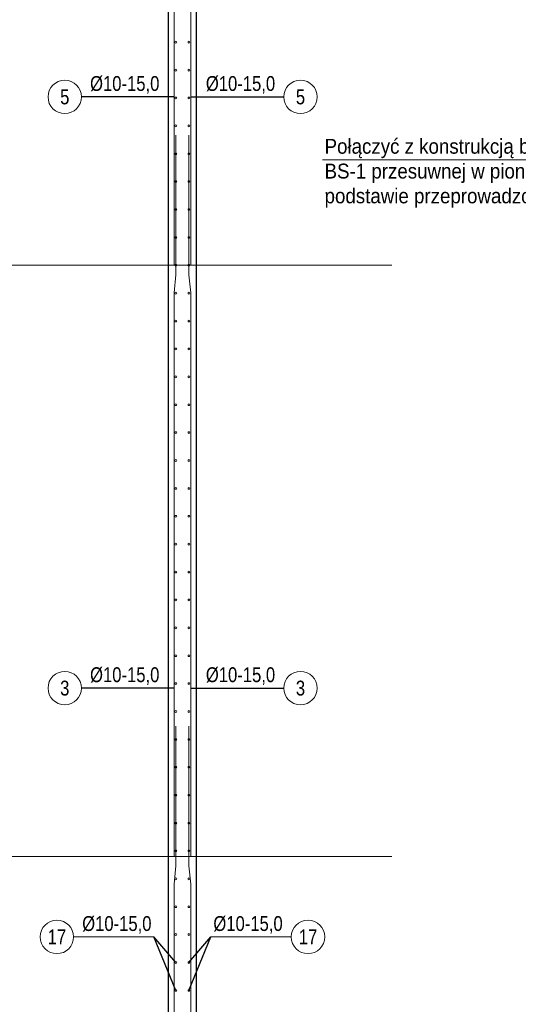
# Model space of a CAD drawing. Header units: millimetres. Extents: x 11149 to 111407, y -107619 to -23630.
# Tile 225 of 245: x 20854 to 21122, y -26546 to -26016. Entities that reach past the tile are written whole.
import ezdxf
from ezdxf.enums import TextEntityAlignment as Align

# ---------------------------------------------------------------- set-up
doc = ezdxf.new("R2010")
doc.units = ezdxf.units.MM
doc.header["$LTSCALE"] = 2
doc.layers.get('0').update_dxf_attribs({"plot": 0})
for name, color, linetype, lineweight in [('e-cad_cienkie', 1, 'Continuous', 9), ('e-cad_kontur', 2, 'Continuous', 25), ('e-cad_opisy', 7, 'Continuous', 9), ('e-cad_prety_przekroj', 4, 'Continuous', 5), ('e-cad_prety_widok', 161, 'Continuous', 5), ('e-cad_wymiary', 4, 'Continuous', 9), ('Opisy', 7, 'Continuous', 13)]:
    doc.layers.add(name, color=color, linetype=linetype, lineweight=lineweight)
doc.styles.add('e-cad_1', font='arial.ttf', dxfattribs={"width": 0.7})
doc.dimstyles.new('e-cad_1_25_[cm]', dxfattribs={"dimscale": 2.5, "dimtxt": 1.8, "dimasz": 1.25, "dimexe": 1.25, "dimexo": 0.625, "dimgap": 0.5, "dimtad": 1, "dimdec": 0, "dimrnd": 1, "dimzin": 1, "dimtxsty": 'e-cad_1', "dimblk": 'OBLIQUE', "dimcen": 2.5, "dimclrd": 256, "dimclre": 252, "dimclrt": 7, "dimadec": 0, "dimazin": 0, "dimtfac": 1, "dimtix": 1, "dimtmove": 2, "dimatfit": 3, "dimldrblk": 'NONE', "dimfxl": 60, "dimfxlon": 1, "dimarcsym": 0})

# ---------------------------------------------------------------- blocks, each defined once
blk = doc.blocks.new('e-cad_ZelbetOpisNiezliczalny_1L')
at = {"layer": 'e-cad_cienkie'}
blk.add_circle((-2.25, 0), 2.25, dxfattribs=at)
at = {"layer": 'e-cad_opisy', "ltscale": 0.04, "style": 'e-cad_1', "width": 0.8}
for tag, p in [('OPIS', (1.15, 0.8)), ('UWAGI', (1.15, -2.8))]:
    blk.add_attdef(tag, p, '', height=2, dxfattribs=at)
blk.add_attdef('NR', text='', height=2, dxfattribs=at).set_placement((-2.25, 0), align=Align.MIDDLE_CENTER)
blk = doc.blocks.new('_OBLIQUE')
at = {"color": 0, "linetype": 'ByBlock', "lineweight": -2}
blk.add_line((-0.5, -0.5), (0.5, 0.5), dxfattribs=at)

msp = doc.modelspace()

# ---------------------------------------------------------------- hatches: boundary and pattern name
at = {"layer": 'e-cad_prety_przekroj'}
h = msp.add_hatch(color=256, dxfattribs=at)
edge = h.paths.add_edge_path()
edge.add_ellipse((20938.21, -26028.45), major_axis=(0.354, 0.354), ratio=1, start_angle=315, end_angle=675)
h = msp.add_hatch(color=256, dxfattribs=at)
edge = h.paths.add_edge_path()
edge.add_ellipse((20945.21, -26028.45), major_axis=(-0.354, 0.354), ratio=1, start_angle=-315, end_angle=45, ccw=False)
h = msp.add_hatch(color=256, dxfattribs=at)
edge = h.paths.add_edge_path()
edge.add_ellipse((20938.21, -26043.45), major_axis=(0.354, 0.354), ratio=1, start_angle=315, end_angle=675)
h = msp.add_hatch(color=256, dxfattribs=at)
edge = h.paths.add_edge_path()
edge.add_ellipse((20945.21, -26043.45), major_axis=(-0.354, 0.354), ratio=1, start_angle=-315, end_angle=45, ccw=False)
h = msp.add_hatch(color=256, dxfattribs=at)
edge = h.paths.add_edge_path()
edge.add_ellipse((20938.21, -26058.45), major_axis=(0.354, 0.354), ratio=1, start_angle=315, end_angle=675)
h = msp.add_hatch(color=256, dxfattribs=at)
edge = h.paths.add_edge_path()
edge.add_ellipse((20945.21, -26058.45), major_axis=(-0.354, 0.354), ratio=1, start_angle=-315, end_angle=45, ccw=False)
h = msp.add_hatch(color=256, dxfattribs=at)
edge = h.paths.add_edge_path()
edge.add_ellipse((20938.21, -26073.45), major_axis=(0.354, 0.354), ratio=1, start_angle=315, end_angle=675)
h = msp.add_hatch(color=256, dxfattribs=at)
edge = h.paths.add_edge_path()
edge.add_ellipse((20945.21, -26073.45), major_axis=(-0.354, 0.354), ratio=1, start_angle=-315, end_angle=45, ccw=False)
h = msp.add_hatch(color=256, dxfattribs=at)
edge = h.paths.add_edge_path()
edge.add_ellipse((20938.21, -26088.45), major_axis=(0.354, 0.354), ratio=1, start_angle=315, end_angle=675)
h = msp.add_hatch(color=256, dxfattribs=at)
edge = h.paths.add_edge_path()
edge.add_ellipse((20945.21, -26088.45), major_axis=(-0.354, 0.354), ratio=1, start_angle=-315, end_angle=45, ccw=False)
h = msp.add_hatch(color=256, dxfattribs=at)
edge = h.paths.add_edge_path()
edge.add_ellipse((20938.21, -26103.45), major_axis=(0.354, 0.354), ratio=1, start_angle=315, end_angle=675)
h = msp.add_hatch(color=256, dxfattribs=at)
edge = h.paths.add_edge_path()
edge.add_ellipse((20945.21, -26103.45), major_axis=(-0.354, 0.354), ratio=1, start_angle=-315, end_angle=45, ccw=False)
h = msp.add_hatch(color=256, dxfattribs=at)
edge = h.paths.add_edge_path()
edge.add_ellipse((20938.21, -26118.45), major_axis=(0.354, 0.354), ratio=1, start_angle=315, end_angle=675)
h = msp.add_hatch(color=256, dxfattribs=at)
edge = h.paths.add_edge_path()
edge.add_ellipse((20945.21, -26118.45), major_axis=(-0.354, 0.354), ratio=1, start_angle=-315, end_angle=45, ccw=False)
h = msp.add_hatch(color=256, dxfattribs=at)
edge = h.paths.add_edge_path()
edge.add_ellipse((20938.21, -26133.45), major_axis=(0.354, 0.354), ratio=1, start_angle=315, end_angle=675)
h = msp.add_hatch(color=256, dxfattribs=at)
edge = h.paths.add_edge_path()
edge.add_ellipse((20945.21, -26133.45), major_axis=(-0.354, 0.354), ratio=1, start_angle=-315, end_angle=45, ccw=False)
h = msp.add_hatch(color=256, dxfattribs=at)
edge = h.paths.add_edge_path()
edge.add_ellipse((20938.21, -26148.45), major_axis=(0.354, 0.354), ratio=1, start_angle=315, end_angle=675)
h = msp.add_hatch(color=256, dxfattribs=at)
edge = h.paths.add_edge_path()
edge.add_ellipse((20945.21, -26148.45), major_axis=(-0.354, 0.354), ratio=1, start_angle=-315, end_angle=45, ccw=False)
h = msp.add_hatch(color=256, dxfattribs=at)
edge = h.paths.add_edge_path()
edge.add_ellipse((20938.21, -26163.45), major_axis=(0.354, 0.354), ratio=1, start_angle=315, end_angle=675)
h = msp.add_hatch(color=256, dxfattribs=at)
edge = h.paths.add_edge_path()
edge.add_ellipse((20945.21, -26163.45), major_axis=(-0.354, 0.354), ratio=1, start_angle=-315, end_angle=45, ccw=False)
h = msp.add_hatch(color=256, dxfattribs=at)
edge = h.paths.add_edge_path()
edge.add_ellipse((20938.21, -26178.45), major_axis=(0.354, 0.354), ratio=1, start_angle=315, end_angle=675)
h = msp.add_hatch(color=256, dxfattribs=at)
edge = h.paths.add_edge_path()
edge.add_ellipse((20945.21, -26178.45), major_axis=(-0.354, 0.354), ratio=1, start_angle=-315, end_angle=45, ccw=False)
h = msp.add_hatch(color=256, dxfattribs=at)
edge = h.paths.add_edge_path()
edge.add_ellipse((20938.21, -26193.45), major_axis=(0.354, 0.354), ratio=1, start_angle=315, end_angle=675)
h = msp.add_hatch(color=256, dxfattribs=at)
edge = h.paths.add_edge_path()
edge.add_ellipse((20945.21, -26193.45), major_axis=(-0.354, 0.354), ratio=1, start_angle=-315, end_angle=45, ccw=False)
h = msp.add_hatch(color=256, dxfattribs=at)
edge = h.paths.add_edge_path()
edge.add_ellipse((20938.21, -26208.45), major_axis=(0.354, 0.354), ratio=1, start_angle=315, end_angle=675)
h = msp.add_hatch(color=256, dxfattribs=at)
edge = h.paths.add_edge_path()
edge.add_ellipse((20945.21, -26208.45), major_axis=(-0.354, 0.354), ratio=1, start_angle=-315, end_angle=45, ccw=False)
h = msp.add_hatch(color=256, dxfattribs=at)
edge = h.paths.add_edge_path()
edge.add_ellipse((20938.21, -26223.45), major_axis=(0.354, 0.354), ratio=1, start_angle=315, end_angle=675)
h = msp.add_hatch(color=256, dxfattribs=at)
edge = h.paths.add_edge_path()
edge.add_ellipse((20945.21, -26223.45), major_axis=(-0.354, 0.354), ratio=1, start_angle=-315, end_angle=45, ccw=False)
h = msp.add_hatch(color=256, dxfattribs=at)
edge = h.paths.add_edge_path()
edge.add_ellipse((20938.21, -26238.45), major_axis=(0.354, 0.354), ratio=1, start_angle=315, end_angle=675)
h = msp.add_hatch(color=256, dxfattribs=at)
edge = h.paths.add_edge_path()
edge.add_ellipse((20945.21, -26238.45), major_axis=(-0.354, 0.354), ratio=1, start_angle=-315, end_angle=45, ccw=False)
h = msp.add_hatch(color=256, dxfattribs=at)
edge = h.paths.add_edge_path()
edge.add_ellipse((20938.21, -26253.45), major_axis=(0.354, 0.354), ratio=1, start_angle=315, end_angle=675)
h = msp.add_hatch(color=256, dxfattribs=at)
edge = h.paths.add_edge_path()
edge.add_ellipse((20945.21, -26253.45), major_axis=(-0.354, 0.354), ratio=1, start_angle=-315, end_angle=45, ccw=False)
h = msp.add_hatch(color=256, dxfattribs=at)
edge = h.paths.add_edge_path()
edge.add_ellipse((20938.21, -26268.45), major_axis=(0.354, 0.354), ratio=1, start_angle=315, end_angle=675)
h = msp.add_hatch(color=256, dxfattribs=at)
edge = h.paths.add_edge_path()
edge.add_ellipse((20945.21, -26268.45), major_axis=(-0.354, 0.354), ratio=1, start_angle=-315, end_angle=45, ccw=False)
h = msp.add_hatch(color=256, dxfattribs=at)
edge = h.paths.add_edge_path()
edge.add_ellipse((20938.21, -26283.45), major_axis=(0.354, 0.354), ratio=1, start_angle=315, end_angle=675)
h = msp.add_hatch(color=256, dxfattribs=at)
edge = h.paths.add_edge_path()
edge.add_ellipse((20945.21, -26283.45), major_axis=(-0.354, 0.354), ratio=1, start_angle=-315, end_angle=45, ccw=False)
h = msp.add_hatch(color=256, dxfattribs=at)
edge = h.paths.add_edge_path()
edge.add_ellipse((20938.21, -26298.45), major_axis=(0.354, 0.354), ratio=1, start_angle=315, end_angle=675)
h = msp.add_hatch(color=256, dxfattribs=at)
edge = h.paths.add_edge_path()
edge.add_ellipse((20945.21, -26298.45), major_axis=(-0.354, 0.354), ratio=1, start_angle=-315, end_angle=45, ccw=False)
h = msp.add_hatch(color=256, dxfattribs=at)
edge = h.paths.add_edge_path()
edge.add_ellipse((20938.21, -26313.45), major_axis=(0.354, 0.354), ratio=1, start_angle=315, end_angle=675)
h = msp.add_hatch(color=256, dxfattribs=at)
edge = h.paths.add_edge_path()
edge.add_ellipse((20945.21, -26313.45), major_axis=(-0.354, 0.354), ratio=1, start_angle=-315, end_angle=45, ccw=False)
h = msp.add_hatch(color=256, dxfattribs=at)
edge = h.paths.add_edge_path()
edge.add_ellipse((20938.21, -26328.45), major_axis=(0.354, 0.354), ratio=1, start_angle=315, end_angle=675)
h = msp.add_hatch(color=256, dxfattribs=at)
edge = h.paths.add_edge_path()
edge.add_ellipse((20945.21, -26328.45), major_axis=(-0.354, 0.354), ratio=1, start_angle=-315, end_angle=45, ccw=False)
h = msp.add_hatch(color=256, dxfattribs=at)
edge = h.paths.add_edge_path()
edge.add_ellipse((20938.21, -26343.45), major_axis=(0.354, 0.354), ratio=1, start_angle=315, end_angle=675)
h = msp.add_hatch(color=256, dxfattribs=at)
edge = h.paths.add_edge_path()
edge.add_ellipse((20945.21, -26343.45), major_axis=(-0.354, 0.354), ratio=1, start_angle=-315, end_angle=45, ccw=False)
h = msp.add_hatch(color=256, dxfattribs=at)
edge = h.paths.add_edge_path()
edge.add_ellipse((20938.21, -26358.45), major_axis=(0.354, 0.354), ratio=1, start_angle=315, end_angle=675)
h = msp.add_hatch(color=256, dxfattribs=at)
edge = h.paths.add_edge_path()
edge.add_ellipse((20945.21, -26358.45), major_axis=(-0.354, 0.354), ratio=1, start_angle=-315, end_angle=45, ccw=False)
h = msp.add_hatch(color=256, dxfattribs=at)
edge = h.paths.add_edge_path()
edge.add_ellipse((20938.21, -26373.45), major_axis=(0.354, 0.354), ratio=1, start_angle=315, end_angle=675)
h = msp.add_hatch(color=256, dxfattribs=at)
edge = h.paths.add_edge_path()
edge.add_ellipse((20945.21, -26373.45), major_axis=(-0.354, 0.354), ratio=1, start_angle=-315, end_angle=45, ccw=False)
h = msp.add_hatch(color=256, dxfattribs=at)
edge = h.paths.add_edge_path()
edge.add_ellipse((20938.21, -26388.45), major_axis=(0.354, 0.354), ratio=1, start_angle=315, end_angle=675)
h = msp.add_hatch(color=256, dxfattribs=at)
edge = h.paths.add_edge_path()
edge.add_ellipse((20945.21, -26388.45), major_axis=(-0.354, 0.354), ratio=1, start_angle=-315, end_angle=45, ccw=False)
h = msp.add_hatch(color=256, dxfattribs=at)
edge = h.paths.add_edge_path()
edge.add_ellipse((20938.21, -26403.45), major_axis=(0.354, 0.354), ratio=1, start_angle=315, end_angle=675)
h = msp.add_hatch(color=256, dxfattribs=at)
edge = h.paths.add_edge_path()
edge.add_ellipse((20945.21, -26403.45), major_axis=(-0.354, 0.354), ratio=1, start_angle=-315, end_angle=45, ccw=False)
h = msp.add_hatch(color=256, dxfattribs=at)
edge = h.paths.add_edge_path()
edge.add_ellipse((20938.21, -26418.45), major_axis=(0.354, 0.354), ratio=1, start_angle=315, end_angle=675)
h = msp.add_hatch(color=256, dxfattribs=at)
edge = h.paths.add_edge_path()
edge.add_ellipse((20945.21, -26418.45), major_axis=(-0.354, 0.354), ratio=1, start_angle=-315, end_angle=45, ccw=False)
h = msp.add_hatch(color=256, dxfattribs=at)
edge = h.paths.add_edge_path()
edge.add_ellipse((20938.21, -26433.45), major_axis=(0.354, 0.354), ratio=1, start_angle=315, end_angle=675)
h = msp.add_hatch(color=256, dxfattribs=at)
edge = h.paths.add_edge_path()
edge.add_ellipse((20945.21, -26433.45), major_axis=(-0.354, 0.354), ratio=1, start_angle=-315, end_angle=45, ccw=False)
h = msp.add_hatch(color=256, dxfattribs=at)
edge = h.paths.add_edge_path()
edge.add_ellipse((20938.21, -26448.45), major_axis=(0.354, 0.354), ratio=1, start_angle=315, end_angle=675)
h = msp.add_hatch(color=256, dxfattribs=at)
edge = h.paths.add_edge_path()
edge.add_ellipse((20945.21, -26448.45), major_axis=(-0.354, 0.354), ratio=1, start_angle=-315, end_angle=45, ccw=False)
h = msp.add_hatch(color=256, dxfattribs=at)
edge = h.paths.add_edge_path()
edge.add_ellipse((20938.21, -26463.45), major_axis=(0.354, 0.354), ratio=1, start_angle=315, end_angle=675)
h = msp.add_hatch(color=256, dxfattribs=at)
edge = h.paths.add_edge_path()
edge.add_ellipse((20945.21, -26463.45), major_axis=(-0.354, 0.354), ratio=1, start_angle=-315, end_angle=45, ccw=False)
h = msp.add_hatch(color=256, dxfattribs=at)
edge = h.paths.add_edge_path()
edge.add_ellipse((20938.21, -26478.45), major_axis=(0.354, 0.354), ratio=1, start_angle=315, end_angle=675)
h = msp.add_hatch(color=256, dxfattribs=at)
edge = h.paths.add_edge_path()
edge.add_ellipse((20945.21, -26478.45), major_axis=(-0.354, 0.354), ratio=1, start_angle=-315, end_angle=45, ccw=False)
h = msp.add_hatch(color=256, dxfattribs=at)
edge = h.paths.add_edge_path()
edge.add_ellipse((20938.21, -26493.45), major_axis=(0.354, 0.354), ratio=1, start_angle=315, end_angle=675)
h = msp.add_hatch(color=256, dxfattribs=at)
edge = h.paths.add_edge_path()
edge.add_ellipse((20945.21, -26493.45), major_axis=(-0.354, 0.354), ratio=1, start_angle=-315, end_angle=45, ccw=False)
h = msp.add_hatch(color=256, dxfattribs=at)
edge = h.paths.add_edge_path()
edge.add_ellipse((20938.21, -26508.45), major_axis=(0.354, 0.354), ratio=1, start_angle=315, end_angle=675)
h = msp.add_hatch(color=256, dxfattribs=at)
edge = h.paths.add_edge_path()
edge.add_ellipse((20945.21, -26508.45), major_axis=(-0.354, 0.354), ratio=1, start_angle=-315, end_angle=45, ccw=False)
h = msp.add_hatch(color=256, dxfattribs=at)
edge = h.paths.add_edge_path()
edge.add_ellipse((20938.21, -26523.45), major_axis=(0.354, 0.354), ratio=1, start_angle=315, end_angle=675)
h = msp.add_hatch(color=256, dxfattribs=at)
edge = h.paths.add_edge_path()
edge.add_ellipse((20945.21, -26523.45), major_axis=(-0.354, 0.354), ratio=1, start_angle=-315, end_angle=45, ccw=False)
h = msp.add_hatch(color=256, dxfattribs=at)
edge = h.paths.add_edge_path()
edge.add_ellipse((20938.21, -26538.45), major_axis=(0.354, 0.354), ratio=1, start_angle=315, end_angle=675)
h = msp.add_hatch(color=256, dxfattribs=at)
edge = h.paths.add_edge_path()
edge.add_ellipse((20945.21, -26538.45), major_axis=(-0.354, 0.354), ratio=1, start_angle=-315, end_angle=45, ccw=False)

# ---------------------------------------------------------------- linework, layer by layer
at = {"layer": 'e-cad_cienkie'}
for points in [[(20926.39, -26509.71), (20883.21, -26509.71)], [(20957.03, -26509.71), (21000.21, -26509.71)]]:
    msp.add_lwpolyline(points, dxfattribs=at)
at = {"layer": 'e-cad_kontur'}
for p, q in [((20949.21, -26923.38), (20949.21, -25112.38)), ((20934.21, -26923.38), (20934.21, -25127.38))]:
    msp.add_line(p, q, dxfattribs=at)
at = {"layer": 'e-cad_prety_przekroj'}
for centre in [(20938.21, -26028.45), (20945.21, -26028.45), (20938.21, -26043.45), (20945.21, -26043.45), (20938.21, -26058.45), (20945.21, -26058.45), (20938.21, -26073.45), (20945.21, -26073.45), (20938.21, -26088.45), (20945.21, -26088.45), (20938.21, -26103.45), (20945.21, -26103.45), (20938.21, -26118.45), (20945.21, -26118.45), (20938.21, -26133.45), (20945.21, -26133.45), (20938.21, -26148.45), (20945.21, -26148.45), (20938.21, -26163.45), (20945.21, -26163.45), (20938.21, -26178.45), (20945.21, -26178.45), (20938.21, -26193.45), (20945.21, -26193.45), (20938.21, -26208.45), (20945.21, -26208.45), (20938.21, -26223.45), (20945.21, -26223.45), (20938.21, -26238.45), (20945.21, -26238.45), (20938.21, -26253.45), (20945.21, -26253.45), (20938.21, -26268.45), (20945.21, -26268.45), (20938.21, -26283.45), (20945.21, -26283.45), (20938.21, -26298.45), (20945.21, -26298.45), (20938.21, -26313.45), (20945.21, -26313.45), (20938.21, -26328.45), (20945.21, -26328.45), (20938.21, -26343.45), (20945.21, -26343.45), (20938.21, -26358.45), (20945.21, -26358.45), (20938.21, -26373.45), (20945.21, -26373.45), (20938.21, -26388.45), (20945.21, -26388.45), (20938.21, -26403.45), (20945.21, -26403.45), (20938.21, -26418.45), (20945.21, -26418.45), (20938.21, -26433.45), (20945.21, -26433.45), (20938.21, -26448.45), (20945.21, -26448.45), (20938.21, -26463.45), (20945.21, -26463.45), (20938.21, -26478.45), (20945.21, -26478.45), (20938.21, -26493.45), (20945.21, -26493.45), (20938.21, -26508.45), (20945.21, -26508.45), (20938.21, -26523.45), (20945.21, -26523.45), (20938.21, -26538.45), (20945.21, -26538.45)]:
    msp.add_circle(centre, 0.5, dxfattribs=at)
at = {"layer": 'e-cad_prety_widok'}
for points in [[(20937.21, -26148.38), (20937.21, -25843.5, -0.026186), (20937.22, -25843.25), (20938.19, -25833.5, 0.026186), (20938.21, -25833.26), (20938.21, -25758.38)], [(20946.21, -26148.38), (20946.21, -25843.5, 0.026186), (20946.19, -25843.25), (20945.22, -25833.5, -0.026186), (20945.21, -25833.26), (20945.21, -25758.38)], [(20937.21, -26466.38), (20937.21, -26163.5, -0.026186), (20937.22, -26163.25), (20938.19, -26153.5, 0.026186), (20938.21, -26153.26), (20938.21, -26078.38)], [(20946.21, -26466.38), (20946.21, -26163.5, 0.026186), (20946.19, -26163.25), (20945.22, -26153.5, -0.026186), (20945.21, -26153.26), (20945.21, -26078.38)], [(20937.21, -26923.38), (20937.21, -26481.5, -0.026186), (20937.22, -26481.25), (20938.19, -26471.5, 0.026186), (20938.21, -26471.26), (20938.21, -26396.38)], [(20946.21, -26923.38), (20946.21, -26481.5, 0.026186), (20946.19, -26481.25), (20945.22, -26471.5, -0.026186), (20945.21, -26471.26), (20945.21, -26396.38)]]:
    msp.add_lwpolyline(points, format="xyb", dxfattribs=at)
at = {"layer": 'e-cad_wymiary', "ltscale": 0.5}
for p, q in [((20654.21, -26148.38), (21054.21, -26148.38)), ((20654.21, -26466.38), (21054.21, -26466.38))]:
    msp.add_line(p, q, dxfattribs=at)

# ---------------------------------------------------------------- block references
at = {"layer": 'e-cad_opisy', "xscale": 4, "yscale": 4, "zscale": 4}
for p, values in [((20887.45, -26057.87), {'OPIS': '%%c10-15,0', 'NR': '5'}), ((20887.45, -26375.87), {'OPIS': '%%c10-15,0', 'NR': '3'}), ((20883.21, -26509.71), {'OPIS': '%%c10-15,0', 'NR': '17'})]:
    msp.add_blockref('e-cad_ZelbetOpisNiezliczalny_1L', p, dxfattribs=at).add_auto_attribs(values)
at = {"layer": 'e-cad_opisy'}
ref = msp.add_blockref('e-cad_ZelbetOpisNiezliczalny_1L', (20996.17, -26057.87), dxfattribs=dict(at, xscale=-4, yscale=4, zscale=4))
ref.add_attrib('OPIS', '%%c10-15,0', (20954.29, -26054.67), dxfattribs={"height": 8, "style": 'e-cad_1', "width": 0.8})
ref.add_attrib('NR', '5', dxfattribs={"height": 8, "style": 'e-cad_1', "width": 0.8}).set_placement((21005.17, -26057.87), align=Align.MIDDLE_CENTER)
ref = msp.add_blockref('e-cad_ZelbetOpisNiezliczalny_1L', (20996.17, -26375.87), dxfattribs=dict(at, xscale=-4, yscale=4, zscale=4))
ref.add_attrib('OPIS', '%%c10-15,0', (20954.29, -26372.67), dxfattribs={"height": 8, "style": 'e-cad_1', "width": 0.8})
ref.add_attrib('NR', '3', dxfattribs={"height": 8, "style": 'e-cad_1', "width": 0.8}).set_placement((21005.17, -26375.87), align=Align.MIDDLE_CENTER)
ref = msp.add_blockref('e-cad_ZelbetOpisNiezliczalny_1L', (21000.21, -26509.71), dxfattribs=dict(at, xscale=-4, yscale=4, zscale=4))
ref.add_attrib('OPIS', '%%c10-15,0', (20958.33, -26506.51), dxfattribs={"height": 8, "style": 'e-cad_1', "width": 0.8})
ref.add_attrib('NR', '17', dxfattribs={"height": 8, "style": 'e-cad_1', "width": 0.8}).set_placement((21009.21, -26509.71), align=Align.MIDDLE_CENTER)

# ---------------------------------------------------------------- texts
at = {"layer": 'Opisy', "insert": (21018.12, -26080.44), "char_height": 8, "width": 218.1492, "attachment_point": 1, "style": 'e-cad_1', "bg_fill": 2}
msp.add_mtext('{\\W0.9;Połączyć z konstrukcją budynku za pomocą belki BS-1 przesuwnej w pionie(wymiar belki na podstawie przeprowadzonej odkrywki)}', dxfattribs=at)

# ---------------------------------------------------------------- leaders
at = {"layer": 'e-cad_cienkie'}
for points in [[(20937.41, -26057.87), (20887.45, -26057.87)], [(20946.21, -26057.87), (20996.17, -26057.87)], [(20937.41, -26375.87), (20887.45, -26375.87)], [(20946.21, -26375.87), (20996.17, -26375.87)], [(20938.21, -26523.45), (20926.39, -26509.71)], [(20938.21, -26538.45), (20926.39, -26509.71)], [(20945.21, -26523.45), (20957.03, -26509.71)], [(20945.21, -26538.45), (20957.03, -26509.71)]]:
    msp.add_leader(points, dimstyle='e-cad_1_25_[cm]', override={"dimldrblk": 'None'}, dxfattribs=at)

# ---------------------------------------------------------------- next in the draw order: linework, layer by layer
at = {"layer": 'Opisy'}
msp.add_lwpolyline([(21016.95, -26091.73), (21235.76, -26091.73), (21252.89, -26160.52)], dxfattribs=at)

doc.saveas('drawing.dxf')
